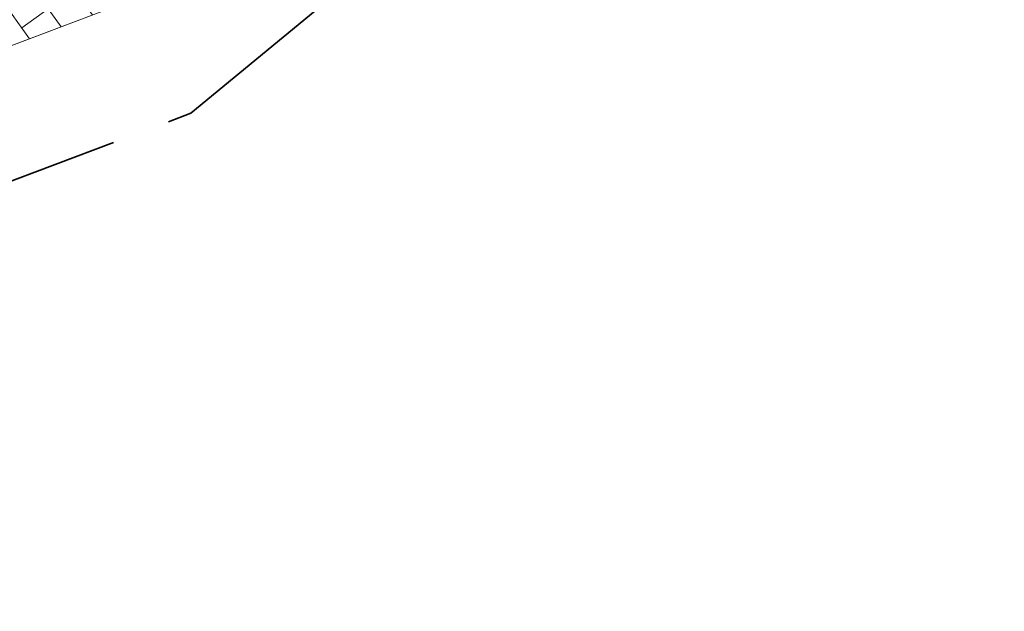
# Model space of a CAD drawing. Header units: metres. Extents: x 196674 to 197628, y 355499 to 356232.
# Tile 184 of 209: x 196775 to 196783, y 356115 to 356120. Entities that reach past the tile are written whole.
import ezdxf

# ---------------------------------------------------------------- set-up
doc = ezdxf.new("R2010")
doc.units = ezdxf.units.M
doc.linetypes.add('ZZ-SYSTEEMGRENS-SO', pattern=[5, 4, -1])
doc.layers.add('N-WE-VH-HULPLIJN-G', color=40, linetype='Continuous', lineweight=5, plot=False)
doc.layers.add('N-WE-VH-OPENVERHARDING_STRAATBAKSTEEN_DF_HALFSTEENS_ROOD-A', color=7, linetype='Continuous', lineweight=0, true_color=0x8e230b)
doc.layers.add('X-XX-AL-GRENS_SYSTEEMGRENS-G', color=7, linetype='ZZ-SYSTEEMGRENS-SO', lineweight=35, true_color=0xd60036)

msp = doc.modelspace()

# ---------------------------------------------------------------- hatches: boundary and pattern name
at = {"layer": 'N-WE-VH-OPENVERHARDING_STRAATBAKSTEEN_DF_HALFSTEENS_ROOD-A'}
h = msp.add_hatch(dxfattribs=at)
h.set_pattern_fill('AVH-BSS_DIKFORMAAT_HALFST', color=256, scale=4, angle=215.57, pattern_type=2)
h.set_pattern_definition([(215.57, (196789.0177439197, 356133.8977733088), (-0.4326770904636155, -0.8183950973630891), [0.276, -0.276]), (305.57, (196789.0177439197, 356133.8977733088), (0.2244999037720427, 0.1605484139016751), [])])
h.paths.add_polyline_path([(196790.3894581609, 356131.9864690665), (196789.0177439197, 356133.8977733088), (196786.9228304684, 356132.4106457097), (196787.4184900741, 356131.7308244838), (196785.9682066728, 356130.6447031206), (196785.455409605, 356131.3689596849), (196783.6467189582, 356130.0850146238), (196784.1556463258, 356129.3733899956), (196782.6811381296, 356128.3325312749), (196782.1779996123, 356129.042406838), (196780.398925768, 356127.7794860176), (196780.8977830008, 356127.0746493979), (196779.4242710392, 356126.0256039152), (196778.9228314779, 356126.7316429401), (196777.1104573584, 356125.4450830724), (196777.6224400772, 356124.7067989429), (196776.168042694, 356123.6652495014), (196775.6365815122, 356124.3988148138), (196773.82748299, 356123.114580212), (196774.3332122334, 356122.4199755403), (196772.85820756, 356121.3154679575), (196772.3454490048, 356122.062520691), (196770.0166493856, 356120.4093630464), (196771.5059106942, 356118.3665657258), (196775.8932325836, 356120.0236277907), (196783.1405765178, 356126.0160037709)])

# ---------------------------------------------------------------- linework, layer by layer
at = {"layer": 'N-WE-VH-HULPLIJN-G', "flags": 128}
for points in [[(196780.2170917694, 356095.5587500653), (196776.2002910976, 356105.5159804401), (196775.6988398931, 356106.747830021), (196774.8187127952, 356108.8108035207), (196773.0935671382, 356113.3030594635), (196771.3041336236, 356117.2758473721), (196771.0113864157, 356117.1594044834), (196770.732929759, 356117.8712936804), (196770.8609951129, 356117.932529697), (196770.722096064, 356118.3895694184), (196770.9893032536, 356118.4847574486), (196771.1068030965, 356118.2158254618), (196775.8932325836, 356120.0236277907), (196783.1405765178, 356126.0160037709), (196790.3894581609, 356131.9864690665), (196788.5930925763, 356134.4894693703), (196797.1664099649, 356140.7204919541), (196807.0749517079, 356147.7590037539)], [(196771.5059106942, 356118.3665657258), (196775.8932325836, 356120.0236277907), (196783.1405765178, 356126.0160037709), (196790.3894581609, 356131.9864690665), (196789.0177439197, 356133.8977733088), (196786.9228304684, 356132.4106457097), (196787.4184900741, 356131.7308244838), (196785.9682066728, 356130.6447031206), (196785.455409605, 356131.3689596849), (196783.6467189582, 356130.0850146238), (196784.1556463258, 356129.3733899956), (196782.6811381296, 356128.3325312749), (196782.1779996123, 356129.042406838), (196780.398925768, 356127.7794860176), (196780.8977830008, 356127.0746493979), (196779.4242710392, 356126.0256039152), (196778.9228314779, 356126.7316429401), (196777.1104573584, 356125.4450830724), (196777.6224400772, 356124.7067989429), (196776.168042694, 356123.6652495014), (196775.6365815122, 356124.3988148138), (196773.82748299, 356123.114580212)], [(196773.398484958, 356119.0813783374), (196775.8932325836, 356120.0236277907), (196790.3894581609, 356131.9864690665), (196789.0177439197, 356133.8977733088)]]:
    msp.add_lwpolyline(points, dxfattribs=at)
msp.add_lwpolyline([(196764.1147073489, 356118.8493491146, 0.005431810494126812), (196776.5886488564, 356127.6286571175, 0.005431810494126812)], format="xyb", dxfattribs=at)
at = {"layer": 'X-XX-AL-GRENS_SYSTEEMGRENS-G', "ltscale": 0.5, "flags": 128}
msp.add_lwpolyline([(197173.0845801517, 355664.4267221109), (197172.678291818, 355658.1040395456), (197176.2062336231, 355657.9276386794), (197179.6585214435, 355660.8258546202), (197196.8460500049, 355641.1849859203), (197196.618113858, 355640.9851655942), (197203.3658004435, 355633.2880423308), (197204.598351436, 355636.2035375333), (197206.181120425, 355637.5931654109), (197210.3450714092, 355632.9793581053), (197211.1344663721, 355633.8542043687), (197215.577003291, 355630.1111014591), (197222.812057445, 355638.6980935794), (197225.7729980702, 355636.1981525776), (197252.4997837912, 355613.6295939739), (197256.3974516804, 355618.2471244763), (197230.4350738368, 355640.1698336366), (197234.5465854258, 355645.0395252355), (197230.9951246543, 355648.102425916), (197227.7363916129, 355651.014992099), (197227.7150354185, 355650.9915016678), (197227.3858924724, 355651.2966605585), (197230.5297411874, 355654.3837220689), (197222.7747070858, 355662.5864016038), (197213.3031688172, 355673.0409596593), (197208.7438719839, 355679.5515306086), (197204.6678372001, 355688.2834966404), (197202.9207222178, 355693.3147658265), (197202.5296188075, 355695.8358091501), (197209.2561496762, 355696.7388380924), (197208.765603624, 355699.4053961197), (197208.8375775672, 355699.4157603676), (197208.4960738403, 355702.0476424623), (197209.7550059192, 355702.1614664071), (197209.6289773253, 355703.3557373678), (197209.431316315, 355705.9322142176), (197209.3853665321, 355708.5054020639), (197209.4909423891, 355711.0763696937), (197209.825975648, 355714.406320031), (197209.1003553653, 355714.700446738), (197209.2732684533, 355715.2254737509), (197208.7827839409, 355715.4092287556), (197209.8333840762, 355718.2914021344), (197204.6571410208, 355720.1605124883), (197206.9259623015, 355726.3911903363), (197207.3755778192, 355727.6258113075), (197205.6951706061, 355728.2354618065), (197201.970541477, 355729.6509828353, -0.03199396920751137), (197199.2658455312, 355725.4928494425), (197194.4988616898, 355729.2364659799), (197191.8020115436, 355731.3330088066), (197190.6829954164, 355730.2418318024), (197188.9323846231, 355731.7580333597, 0.01582069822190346), (197191.308975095, 355733.798286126), (197190.5246250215, 355734.700084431), (197189.8547559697, 355735.4391273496), (197188.5065648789, 355737.3969406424), (197188.3768484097, 355737.5504837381), (197186.2264232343, 355740.6599554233), (197185.4143065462, 355740.8273772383), (197177.0047230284, 355735.000759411), (197161.0308464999, 355735.7499021), (197143.9921317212, 355736.546230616), (197117.3114725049, 355737.8750504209), (197104.5701917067, 355738.4152468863), (197089.3270001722, 355739.2400485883), (197089.4979420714, 355743.4763910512), (197087.6423294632, 355744.6045541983), (197087.2320594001, 355744.8539874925), (197086.4302028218, 355745.4612094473), (197085.6301577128, 355746.0670596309), (197084.2515270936, 355747.3631431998), (197083.0033431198, 355748.790046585), (197081.9521148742, 355750.2640411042), (197081.052108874, 355751.8364435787), (197080.680597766, 355752.6629727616), (197080.3089695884, 355753.4897623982), (197079.7287775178, 355755.2084983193), (197079.3027229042, 355757.0287405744), (197079.0552433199, 355758.8767777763), (197078.9881413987, 355760.748092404), (197079.0484954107, 355761.6954089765), (197079.4901165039, 355761.5482019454), (197081.8987959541, 355767.3947458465), (197083.4122910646, 355769.9863346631), (197084.9290730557, 355772.1438856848), (197085.2777218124, 355772.6391357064), (197085.9504292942, 355773.4546849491), (197087.2615113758, 355775.0451778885), (197089.4568843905, 355777.2328139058), (197092.7058230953, 355779.8115121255), (197090.7255592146, 355782.8612331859), (197090.5279328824, 355783.1655891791), (197094.0593130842, 355784.7965387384), (197089.240221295, 355793.944965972), (197079.8514273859, 355789.6587774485), (197073.1066642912, 355808.1301448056), (197062.6964714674, 355839.0387078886), (197050.201550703, 355834.8591941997), (197054.256388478, 355823.4068109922), (197060.9054150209, 355805.9824325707), (197064.0917084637, 355798.9340248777), (197065.6061934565, 355785.3714584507), (197066.4118943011, 355778.1591798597), (197064.2976158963, 355775.7696807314), (197061.8930028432, 355773.065075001), (197059.8798242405, 355770.937906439), (197059.567781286, 355770.7063368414), (197054.395078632, 355766.8676324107), (197050.1449273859, 355764.4954855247), (197046.646028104, 355763.2036366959), (197046.6485450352, 355763.1967402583), (197042.8018864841, 355761.7681380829), (197042.6247659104, 355761.7025895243), (197032.2172606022, 355760.2665015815), (197022.1724443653, 355758.1057256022), (197022.1490316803, 355758.1349914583), (197018.4791559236, 355757.3507739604), (197017.1834583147, 355757.8590001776), (197013.9320116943, 355762.4906063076), (197012.2359937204, 355764.9334332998), (197011.548662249, 355765.9454268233), (197009.5874376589, 355768.7952768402), (197008.1879451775, 355770.6627745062), (197008.1739746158, 355770.651876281), (197004.3621297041, 355775.7021426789), (197000.7500667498, 355780.6711859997), (196997.3281167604, 355785.4310589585), (196992.0624097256, 355792.5561596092), (196987.5636689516, 355799.6503659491), (196980.2918957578, 355812.3582609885), (196971.7451011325, 355828.1610038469), (196956.4456734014, 355821.2458726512), (196960.0166344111, 355812.4100996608), (196962.4976294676, 355807.0886023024, -0.6085831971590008), (196961.4131292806, 355806.2394416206), (196970.6320923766, 355792.5786144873), (196976.225457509, 355784.303374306), (196982.879968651, 355776.9163582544), (196982.5041383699, 355776.476222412), (196987.7472751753, 355765.3430715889), (196990.3620391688, 355759.9089379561), (196989.6128942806, 355758.3801676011), (196986.801356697, 355757.089894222), (196981.5916446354, 355758.3619052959), (196976.4931413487, 355759.6093032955), (196973.9250311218, 355760.2238822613), (196971.9270970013, 355760.7020113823), (196970.093883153, 355761.1263081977), (196965.2690985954, 355762.243003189), (196955.7026120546, 355764.457163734), (196954.8259486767, 355764.7114400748), (196955.7288446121, 355765.5914382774), (196946.4199106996, 355767.8862061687), (196945.5109518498, 355767.0898728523), (196943.3561815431, 355767.6616250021), (196942.0243707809, 355768.0150110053), (196940.699224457, 355768.3753913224), (196937.911680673, 355769.161377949), (196937.9158913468, 355769.1720679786), (196934.1448626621, 355770.5833311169), (196931.0328001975, 355771.949971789), (196928.1497259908, 355773.3159879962), (196926.2238803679, 355774.3657393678), (196926.7008714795, 355775.2077771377), (196923.9720996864, 355776.8118532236), (196922.1171638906, 355777.9575551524), (196917.5440237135, 355780.8012867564), (196917.0166342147, 355779.9474843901), (196915.4224701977, 355780.9309636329), (196913.0167641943, 355782.4772167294), (196912.757872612, 355782.6539056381), (196911.190523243, 355783.7714957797), (196908.5042566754, 355786.2619442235), (196907.2206986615, 355787.4460719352), (196905.8442773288, 355789.1071714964), (196903.2522146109, 355793.7425243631), (196899.3236920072, 355801.1348770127), (196896.7844047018, 355806.8801932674), (196892.3931631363, 355816.7971943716), (196889.396342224, 355823.7408055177), (196885.4294056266, 355833.1531130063), (196886.3148759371, 355833.6745129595), (196885.0357126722, 355834.4994199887), (196884.9096875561, 355834.6903417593), (196883.5318420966, 355838.2464489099), (196881.8574062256, 355842.456115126), (196879.7964254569, 355847.3435551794), (196879.5508475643, 355847.9274201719), (196877.9207976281, 355851.9810838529), (196875.2708346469, 355858.5729917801), (196872.6243587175, 355865.1536886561), (196870.4789281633, 355870.5362599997), (196868.3870366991, 355875.7889875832), (196865.3800609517, 355883.3409266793), (196863.5295936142, 355887.9873007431), (196863.4110328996, 355888.2849971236), (196862.7400305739, 355889.9711056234), (196863.0622626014, 355890.0962442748), (196861.3970005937, 355894.1395962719), (196861.4037374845, 355894.142038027), (196859.229652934, 355899.4431236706), (196859.0298403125, 355899.3580359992), (196858.8952095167, 355899.696553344), (196858.3959365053, 355900.9492390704), (196849.546747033, 355923.1807260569), (196850.1922005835, 355924.6939033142), (196860.258528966, 355928.6657372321), (196869.5490503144, 355931.0234685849), (196873.3453938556, 355931.8019435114), (196886.2438454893, 355935.4284136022), (196898.3098795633, 355938.5764862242), (196898.3110943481, 355938.5724965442), (196903.1917021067, 355939.7712405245), (196904.7097162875, 355939.0568809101), (196905.0282216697, 355938.2924679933), (196909.0130922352, 355939.952830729), (196908.2642147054, 355942.2627148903), (196902.9799573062, 355958.738663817), (196902.4497829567, 355960.2008490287), (196901.8115777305, 355961.6192158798), (196900.9680556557, 355963.3204536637), (196898.0063144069, 355968.7541705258), (196894.5625896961, 355975.3226559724), (196892.3896866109, 355979.4813913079), (196888.5416758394, 355987.5664713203), (196887.4815956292, 355987.0834539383), (196885.6442474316, 355986.3271839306), (196885.5076204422, 355986.6344104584), (196873.7642690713, 355982.4273955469), (196860.8311621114, 355977.7025315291), (196860.6501748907, 355978.1868262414), (196859.8859481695, 355980.2917607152), (196853.3128873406, 355977.7107309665), (196853.73029577, 355976.6477246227), (196849.4907683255, 355974.9886047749), (196849.0872389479, 355976.0301083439), (196843.9608105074, 355973.9918913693), (196837.8119168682, 355989.4043746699), (196834.5901124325, 355988.2958011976), (196829.2277835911, 355986.0429299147), (196828.1156368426, 355985.4996470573), (196826.3328622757, 355984.7522034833), (196824.2538081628, 355989.7933135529), (196823.3493071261, 355989.4238303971), (196821.5217528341, 355993.9636112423), (196822.4415567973, 355994.327010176), (196811.4142395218, 356022.6098143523), (196811.1941616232, 356022.5241126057), (196809.0787073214, 356027.7608173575), (196808.1570951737, 356027.399245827), (196802.10045471, 356042.8370581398), (196803.0324375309, 356043.2047289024), (196801.2251267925, 356047.7859519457), (196800.9629805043, 356047.6825342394), (196799.5580754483, 356051.2186581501), (196798.9326303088, 356050.9700967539), (196795.7620501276, 356058.7913388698), (196785.962956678, 356083.7526770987), (196782.5256602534, 356092.3853087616), (196783.4607012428, 356092.7526788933), (196781.019036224, 356098.8045971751), (196780.1137519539, 356098.4428009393), (196778.7301102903, 356101.9178165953), (196774.5320198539, 356112.348299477), (196772.2902714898, 356117.515377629), (196776.44078803, 356119.079716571), (196791.849465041, 356131.7811384), (196790.0748953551, 356134.2200693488), (196802.0204483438, 356142.8516660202), (196802.0676224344, 356142.8083428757), (196807.6543048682, 356146.8198669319), (196821.3261595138, 356152.9520820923), (196824.118863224, 356147.8038902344), (196826.9348279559, 356140.6494155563), (196826.9667213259, 356140.5675271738), (196829.5085456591, 356133.5350799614), (196829.5777539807, 356133.3434260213), (196832.2898444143, 356127.7055041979), (196833.7548698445, 356124.6604513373), (196834.9901440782, 356122.0931766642), (196835.0225480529, 356122.0325953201), (196835.1990731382, 356121.7003128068), (196837.0506620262, 356117.8328811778), (196837.4462851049, 356117.0125892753), (196839.1926216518, 356113.3926815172), (196841.4323661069, 356114.511984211), (196841.8392721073, 356113.6336860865), (196848.0955434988, 356116.517072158), (196847.6769788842, 356117.425259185), (196852.5147321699, 356119.6548795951), (196850.4481800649, 356123.3458274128), (196845.5717484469, 356132.2801574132), (196843.8176550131, 356136.7414412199), (196842.4688873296, 356140.1178663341), (196840.0819394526, 356146.0228419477), (196839.9684512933, 356146.3257976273), (196837.6473192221, 356152.5214195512), (196836.4018865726, 356158.1741344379), (196834.8989662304, 356157.8391461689), (196833.0580044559, 356165.8451506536), (196834.6039987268, 356166.1812686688), (196833.231549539, 356172.4004655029), (196818.5547710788, 356168.2850407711), (196819.0904617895, 356165.4031631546), (196818.6774567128, 356164.7734485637), (196805.8544307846, 356160.1790812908), (196763.847697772, 356130.3813046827), (196763.5509762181, 356130.4127969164), (196762.5818188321, 356130.5249803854), (196761.7183121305, 356129.7086118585, 0.04730650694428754), (196752.2297252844, 356136.4176360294), (196747.6793319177, 356140.070134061), (196742.0814451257, 356144.4630395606), (196738.7537234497, 356147.2546337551), (196734.7560397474, 356150.8499354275), (196729.666907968, 356145.2019173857), (196729.4110213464, 356144.9179294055), (196728.5373751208, 356145.25504501), (196726.9098917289, 356145.8830452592), (196726.6614752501, 356145.2392657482), (196726.5077088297, 356145.3668838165), (196724.5966113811, 356147.0002316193), (196723.2386024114, 356148.3499242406), (196720.9989937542, 356150.8008754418), (196719.8259691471, 356152.0571855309), (196717.8551161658, 356153.8806850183), (196716.3066054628, 356155.1783671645), (196713.4920412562, 356157.0380855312), (196712.711518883, 356157.526736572), (196710.5865978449, 356158.6597682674), (196709.0460740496, 356159.8798850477, -0.1436820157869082), (196707.9944026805, 356162.614189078), (196707.7956403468, 356165.0395700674), (196705.255843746, 356165.9921554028), (196703.9080476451, 356165.8817021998), (196704.296213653, 356161.5859622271), (196704.322643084, 356161.4572245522), (196699.9945406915, 356161.1598107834), (196700.4765585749, 356140.6409319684, -0.8375811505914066), (196697.1042396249, 356117.7401990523), (196690.2804314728, 356092.1839640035, 0.01148923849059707), (196682.1238954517, 356058.6533288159), (196678.2447453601, 356040.9444071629), (196676.8078900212, 356034.3849397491), (196676.7367004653, 356034.0373672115), (196673.76097036, 356020.1679628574), (196685.4972137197, 356017.0123139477), (196688.4141098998, 356023.4875724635), (196684.7023326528, 356025.1594317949), (196684.8709302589, 356032.3200466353), (196686.954459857, 356036.67925281), (196701.2270857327, 356066.3816892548), (196697.4228360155, 356068.2135735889), (196701.9253072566, 356087.990611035), (196702.113404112, 356090.4525884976), (196703.1938799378, 356090.1812386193), (196704.7481254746, 356094.7148607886), (196705.3277865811, 356095.9075069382), (196706.1690198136, 356096.9042763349), (196707.142583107, 356097.5850231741), (196708.3354430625, 356098.0646037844), (196709.2981925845, 356097.8962027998), (196710.1314496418, 356097.4912135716), (196711.0135994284, 356096.7398888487), (196711.613187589, 356094.6944549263), (196715.3306055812, 356098.6467015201), (196723.1713741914, 356104.959617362), (196732.8379125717, 356111.0407349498), (196733.3237033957, 356110.1763676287), (196733.395023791, 356110.047721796, 0.4142124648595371), (196734.754474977, 356109.6579975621), (196736.9542150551, 356108.9736747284, -0.02164444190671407), (196739.4192796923, 356107.5715157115, 0.0006306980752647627), (196739.4214182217, 356107.5701773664, -0.2262979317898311), (196739.4250952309, 356107.5644124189), (196739.8764398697, 356106.708415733), (196739.5816296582, 356106.4366577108), (196740.3007240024, 356104.7008456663), (196740.9509263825, 356104.9922062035), (196741.9809548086, 356103.0387080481), (196744.8395286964, 356104.2229286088, -0.3990416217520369), (196746.5871881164, 356103.5518771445), (196746.6513408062, 356103.3996378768), (196746.689370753, 356103.0266088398), (196746.4151777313, 356101.5848105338), (196747.429397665, 356101.3609511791), (196747.5333455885, 356101.2994572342), (196747.5384435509, 356101.2929342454), (196766.0705486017, 356056.7132555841), (196765.1623874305, 356056.3282861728), (196767.2394890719, 356051.1270879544), (196768.1793575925, 356051.5344794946), (196771.4711978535, 356043.8233024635), (196774.40164759, 356036.7635904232), (196774.0151730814, 356036.5839879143), (196774.7283105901, 356034.7171646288), (196775.4376722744, 356034.2825268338), (196775.853972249, 356033.3023071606), (196775.6600364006, 356032.5504327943), (196776.765634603, 356029.8908119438), (196776.718840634, 356029.8583752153), (196777.0974306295, 356028.7594125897), (196777.9658206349, 356027.7189745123), (196778.0591666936, 356026.3169710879), (196778.4461698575, 356025.4565066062), (196778.8262353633, 356024.4427094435), (196778.82622122, 356024.4427022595), (196778.8266270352, 356024.4416646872), (196779.3783198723, 356022.97006407), (196779.3990069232, 356022.9782259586), (196780.7255773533, 356019.5865020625), (196780.754093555, 356019.5982524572), (196782.2401021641, 356015.8367131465), (196783.4327975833, 356012.7766123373), (196782.5021506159, 356012.4159202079), (196784.7325956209, 356006.6609931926), (196786.038590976, 356007.1671596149), (196787.6956637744, 356002.99373992), (196787.5357676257, 356002.9336515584), (196788.527525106, 356000.4577747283), (196788.2725773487, 356000.3582829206), (196788.9724314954, 355999.1126709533), (196789.3908675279, 355998.5302971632), (196789.7536275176, 355998.0254125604), (196789.9147147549, 355996.5999778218), (196790.4410486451, 355995.4737364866), (196790.4469192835, 355995.47546678), (196790.6242366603, 355994.9662783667), (196790.9335315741, 355995.0883984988), (196793.8902314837, 355987.5860400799), (196793.7542048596, 355987.5476454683), (196795.505857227, 355983.2445885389), (196795.6242983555, 355983.312781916), (196796.991807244, 355979.8198586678), (196797.0047048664, 355979.7233568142), (196796.9933585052, 355979.6824914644), (196796.9669683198, 355979.6505170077), (196796.822975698, 355979.5766059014), (196795.3985459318, 355979.0322727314), (196797.1469514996, 355974.4569848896), (196797.1501836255, 355974.4582530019), (196795.4187218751, 355970.4877992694), (196796.2201695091, 355969.6560949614), (196797.0849824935, 355967.4537241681), (196798.9466017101, 355968.1847329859), (196800.5529653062, 355968.8170288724), (196800.6150046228, 355968.7023501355), (196800.8616512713, 355968.7744826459), (196801.6407865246, 355967.8232749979), (196801.6785991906, 355967.7771113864), (196801.6961792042, 355966.4146603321), (196801.7040832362, 355965.8020978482, 0.2098831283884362), (196802.0368526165, 355965.0700742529, 0.1229137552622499), (196802.0944480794, 355964.5891732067), (196802.9107575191, 355962.4451987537), (196803.0986146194, 355962.5296289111, 0.04929694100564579), (196803.2118388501, 355962.3687718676), (196804.3748923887, 355961.0206686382), (196804.4152792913, 355960.973855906), (196804.4401436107, 355960.2826278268), (196804.4459236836, 355960.1212617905), (196803.9148513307, 355960.1157297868), (196805.8237591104, 355955.3454282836), (196806.4277367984, 355955.633371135), (196806.6532355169, 355955.5186944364), (196807.0270248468, 355954.5686016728), (196806.896691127, 355954.2200849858), (196806.3685258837, 355953.9064868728), (196808.2467157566, 355949.1968786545), (196809.0713129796, 355949.5131897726), (196810.7611227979, 355945.21653999), (196812.8164223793, 355939.9905657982), (196815.7958787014, 355932.7153467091), (196817.2786866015, 355929.1286764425), (196819.2233460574, 355924.3463577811), (196820.974699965, 355919.8030463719), (196821.7022264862, 355917.7120897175), (196822.8275510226, 355914.9902061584), (196826.5518493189, 355905.5439142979), (196827.5083210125, 355903.1053161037), (196827.5308293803, 355903.1196992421), (196828.5703350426, 355900.3870734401, 0.1057314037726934), (196828.7975064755, 355900.0358952, 0.1359501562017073), (196828.9295866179, 355899.5185573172), (196829.4561675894, 355898.5993144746), (196829.938950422, 355897.0408730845, 0.1142322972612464), (196830.1661458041, 355896.6512290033, 0.1021066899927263), (196830.23636084, 355896.2531616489), (196830.8234352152, 355894.775179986, 0.09413674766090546), (196831.0235326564, 355894.4601106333, 0.07582889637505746), (196831.0699955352, 355894.1621297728), (196831.3336353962, 355893.3277624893), (196830.5490288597, 355891.650566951), (196830.730654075, 355891.1774844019), (196831.6305612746, 355889.0373983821), (196832.1718899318, 355888.9724389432), (196833.8661398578, 355884.6967749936), (196833.0916363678, 355884.3898747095), (196834.2334853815, 355881.5063921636), (196835.7340846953, 355881.0039957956), (196836.3963712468, 355880.6373454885), (196840.5779483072, 355870.1214583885), (196841.1998491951, 355870.3833319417), (196841.8607508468, 355868.7841549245), (196841.3542408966, 355868.5492854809), (196842.9471889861, 355864.5225379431), (196843.474497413, 355864.7627851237), (196844.0946204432, 355863.1667495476), (196843.4777571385, 355862.8872750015), (196845.6058022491, 355857.295932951), (196845.6591832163, 355857.3179956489), (196848.9573390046, 355849.3870718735), (196849.4691744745, 355849.5945842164), (196850.1900661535, 355847.7561027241), (196849.7024440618, 355847.5164343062), (196851.7354952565, 355842.3219023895), (196851.9803218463, 355841.6963600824), (196852.2130822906, 355841.1927849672), (196852.6975573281, 355840.1446276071), (196853.8314006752, 355837.546665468), (196857.1022606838, 355828.931799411), (196857.1021774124, 355828.9317655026), (196857.104474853, 355828.9259676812), (196857.5027287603, 355827.8770374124), (196857.5177064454, 355827.8831363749), (196859.2608649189, 355823.4841013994, 0.1197895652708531), (196859.5336863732, 355823.098470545, 0.1217854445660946), (196859.5998818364, 355822.6230344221), (196860.3813539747, 355820.6705579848), (196861.5845120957, 355817.6645162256), (196865.3571916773, 355808.1762108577), (196866.650424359, 355804.9223955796), (196866.9894190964, 355804.0482756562), (196869.9609907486, 355796.3858853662), (196870.2417437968, 355795.6982130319), (196874.2597470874, 355785.8213624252), (196876.4751023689, 355779.9106257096), (196876.5248359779, 355779.9270586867), (196877.4783340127, 355777.609714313), (196877.4870572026, 355777.6127263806, 0.01261409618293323), (196879.1276028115, 355773.4671132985), (196880.5794819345, 355769.9265380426), (196879.4564760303, 355768.8985009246), (196871.5899269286, 355765.9267262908), (196874.6150694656, 355763.7405958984), (196870.7815163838, 355762.3431721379), (196871.1765744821, 355761.2637959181), (196873.4589399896, 355754.9534811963), (196873.8205499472, 355753.8743063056), (196877.933770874, 355755.2526192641), (196879.3161058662, 355751.4604592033), (196887.4423074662, 355755.0355723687), (196887.6524770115, 355755.1609821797), (196887.7433886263, 355755.192988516), (196887.8657880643, 355755.2134610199), (196887.9953583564, 355755.215742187), (196888.0352466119, 355755.2100166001), (196888.0806541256, 355755.194805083), (196888.1556229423, 355755.1569219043), (196888.2342456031, 355755.1058393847), (196888.2799178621, 355755.067193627), (196888.3187308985, 355755.0246841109), (196888.3560790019, 355754.9712798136), (196888.4037650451, 355754.8834089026), (196890.242957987, 355750.9480844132), (196890.4947138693, 355750.6026519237), (196890.4494791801, 355750.5430745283), (196891.628236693, 355748.1977836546), (196891.6577586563, 355747.9263099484), (196893.7087405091, 355743.5292781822), (196894.4921495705, 355741.852565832), (196896.872192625, 355740.7600377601), (196896.2575067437, 355739.8318439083), (196898.2715684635, 355738.9073148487), (196899.8509010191, 355738.4527733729), (196902.2825244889, 355737.7529374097), (196907.1457714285, 355736.3532654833), (196917.8474241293, 355733.273265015), (196918.1089377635, 355734.2346253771), (196926.0062285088, 355731.9296392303), (196927.0971120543, 355732.0253109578), (196927.2914126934, 355732.7211091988), (196949.25195892, 355726.9179402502), (196950.9690876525, 355725.7952060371), (196950.858498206, 355725.3568524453), (196952.0887336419, 355725.1461394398), (196952.8819526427, 355724.9555262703), (196952.8603227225, 355724.8954303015), (196952.056959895, 355721.6922553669), (196951.4518210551, 355719.279440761), (196959.2800080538, 355717.3161154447), (196960.8516613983, 355723.8815794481), (196967.4256969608, 355722.1306030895), (196973.9033481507, 355720.4361775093), (196977.8684934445, 355719.3989738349), (196980.4243569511, 355718.8238264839), (196993.7588386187, 355715.5105551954), (196994.7639516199, 355716.0034841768), (196994.9897167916, 355716.0545171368), (196996.5017647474, 355715.9488593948), (196997.3169796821, 355715.6092477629), (196997.9952041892, 355715.036856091), (196998.4610569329, 355714.3165586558), (196998.8408934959, 355713.1578975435), (196998.8373696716, 355713.1068020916), (196998.8026880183, 355712.6039181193), (196998.5054317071, 355711.57326714), (196998.967312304, 355710.0772094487), (197001.8739445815, 355710.9575141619), (197005.9055135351, 355697.924832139), (197007.9029397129, 355691.7178882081), (197012.9334617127, 355675.5491580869), (197017.8784535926, 355659.8034283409), (197019.9986344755, 355652.9868181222), (197022.5523518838, 355644.9202439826), (197025.6999454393, 355634.5227791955), (197025.7567598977, 355634.1895291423), (197025.7192859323, 355633.9168304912), (197025.6181435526, 355633.7020966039), (197025.4453286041, 355633.4758310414), (197025.195021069, 355633.3010221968), (197024.8842618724, 355633.1887622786), (197022.7809993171, 355632.7952119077), (197021.2249886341, 355633.6494658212), (197017.690051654, 355632.6264885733), (197017.7273360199, 355632.4752797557), (197014.1229230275, 355631.4103093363), (197014.0722671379, 355631.5493647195), (197010.0124796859, 355630.3545619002), (197006.5432104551, 355629.6017441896), (197006.5540181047, 355629.5513084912), (197001.1443281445, 355628.4894595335), (196999.2574320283, 355628.1228370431), (197001.9823300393, 355614.4304461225), (197003.2307288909, 355614.6849740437), (197003.6205128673, 355613.1185353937), (197004.006443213, 355611.2187676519), (197003.9614653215, 355611.2096196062), (197004.2119997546, 355610.206901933), (197004.3094756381, 355609.7270704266), (197004.3307955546, 355609.7314437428), (197004.8907984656, 355607.4901357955), (197029.380694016, 355613.7773555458), (197029.3841525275, 355613.7521287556), (197029.4775205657, 355613.7547588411), (197031.0334295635, 355607.6447371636), (197027.1484354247, 355606.7099934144), (197028.7114272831, 355600.2542212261), (197028.8948398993, 355600.3195751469), (197029.4531395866, 355598.0973388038), (197030.7251398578, 355593.0343377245), (197031.3437632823, 355590.5737261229), (197031.1685464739, 355590.5261238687), (197032.7880676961, 355584.152430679), (197036.6741025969, 355585.3719723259), (197038.212636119, 355579.409403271), (197038.2010121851, 355579.4060264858), (197038.2728747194, 355579.1493745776), (197038.1803194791, 355579.1132554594), (197039.3673898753, 355574.1879968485), (197040.0304268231, 355571.0320611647), (197040.88012635, 355567.656390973), (197041.2093863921, 355566.3427106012), (197041.6648791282, 355566.4332058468), (197042.8515333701, 355561.7517462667), (197043.1005016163, 355560.7271915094), (197044.6430261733, 355554.3201080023), (197045.6960009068, 355554.5759243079), (197046.0663295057, 355552.9632527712), (197063.3112487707, 355556.2858520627), (197062.5528863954, 355564.4253253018), (197069.6953954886, 355564.7548009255), (197074.0489944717, 355565.8013962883), (197074.0651927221, 355569.3434042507), (197066.8277845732, 355574.7719568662), (197065.569183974, 355592.4263893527), (197065.9890710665, 355592.2571108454), (197066.9647035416, 355591.9362835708), (197067.948629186, 355591.6804678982), (197069.8143987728, 355591.2835510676), (197070.9138968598, 355590.9670390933), (197072.0547459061, 355590.5568482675), (197073.3952542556, 355590.1721260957, -0.1152568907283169), (197081.1782353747, 355583.3636143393), (197088.1711537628, 355574.4210026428), (197092.5545327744, 355568.8154951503), (197099.4778845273, 355574.1657522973), (197101.0604109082, 355575.3887037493), (197095.3593342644, 355582.7660237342), (197094.9766501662, 355582.4665704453), (197094.8981522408, 355582.7529220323), (197094.2118387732, 355584.4945289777), (197092.7090311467, 355587.275688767), (197091.4245338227, 355588.9961585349), (197089.3067641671, 355591.1364624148), (197086.8976383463, 355592.962353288), (197085.5348704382, 355593.9300294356), (197077.2085234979, 355604.9027706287, -0.1058183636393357), (197071.6588760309, 355616.7440490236), (197070.2271579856, 355628.1527461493), (197068.8732504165, 355641.9015009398), (197068.754855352, 355648.6106856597), (197069.0445282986, 355655.8010382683), (197070.1813272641, 355663.7801162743), (197072.5559036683, 355674.3024406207), (197085.7316641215, 355673.7582615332), (197087.7834693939, 355674.5971967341), (197090.8065214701, 355674.4470028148), (197098.1397626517, 355681.0156148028), (197098.4240622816, 355685.9810240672), (197101.9406964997, 355685.7710316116), (197102.3433846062, 355697.078343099), (197156.4463787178, 355694.9579822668), (197156.2249856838, 355688.6267763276), (197150.0560632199, 355688.8424945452), (197149.8181020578, 355683.7954412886), (197156.0430107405, 355683.50194597), (197155.9434362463, 355681.3833071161), (197156.9940530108, 355681.3047563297), (197158.577914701, 355681.1016482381), (197160.1073547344, 355680.7434348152), (197161.7057278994, 355680.1852727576), (197163.2304949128, 355679.453872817), (197164.6201168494, 355678.5906370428), (197165.2392169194, 355678.1079641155), (197164.835822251, 355677.6446703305), (197163.4881835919, 355676.095416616), (197166.6344331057, 355672.654307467), (197167.6288975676, 355673.3756308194), (197167.9025847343, 355672.918075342), (197168.564826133, 355671.7474093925), (197169.0719519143, 355670.160087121), (197169.4840139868, 355668.6115914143), (197169.5948482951, 355667.1735395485), (197169.7172811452, 355664.6284666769), (197173.0845635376, 355664.4267231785)], format="xyb", dxfattribs=at)

doc.saveas('drawing.dxf')
